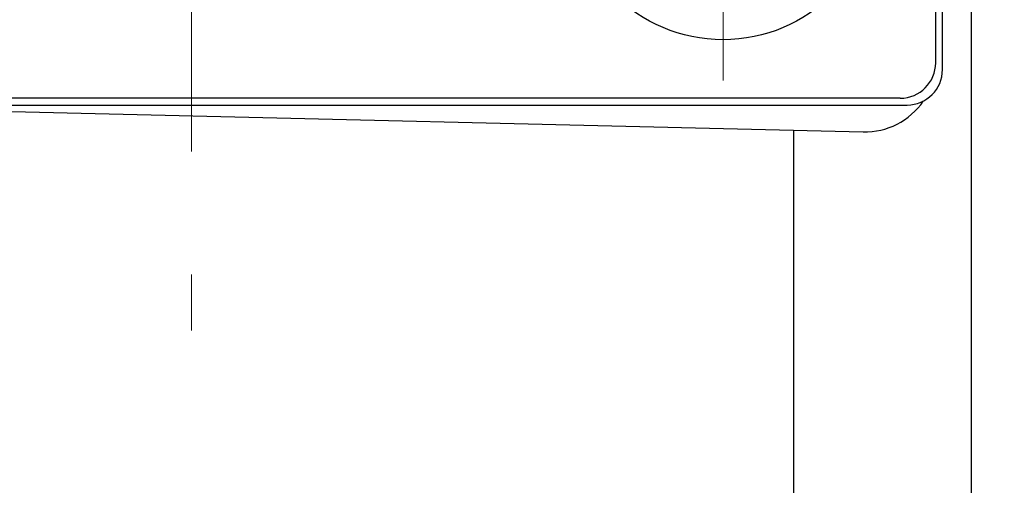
# Model space of a CAD drawing. Header units: millimetres. Extents: x 0 to 1300, y 0 to 891.
# Tile 22 of 127: x 589 to 617, y 253 to 266. Entities that reach past the tile are written whole.
import ezdxf

# ---------------------------------------------------------------- set-up
doc = ezdxf.new("R2010")
doc.units = ezdxf.units.MM
doc.header["$LTSCALE"] = 0.545669
doc.linetypes.add('CENTER', pattern=[50.8, 31.75, -6.35, 6.35, -6.35])
doc.layers.add('NoLayerName_001', color=7, linetype='Continuous')

# ---------------------------------------------------------------- blocks, each defined once
blk = doc.blocks.new('DIM_0002')
at = {"color": 3, "linetype": 'Continuous', "lineweight": 13}
blk.add_arc((52.31, 53.426), 52.31, 345, 255, dxfattribs=at)

msp = doc.modelspace()

# ---------------------------------------------------------------- linework, layer by layer
at = {"layer": 'NoLayerName_001', "color": 7, "linetype": 'Continuous', "lineweight": 25}
for p, q in [((615.877, 374.922), (615.877, 194.922)), ((615.877, 374.422), (615.877, 195.422)), ((614.877, 264.9702), (614.877, 304.8738)), ((580.941, 263.73), (612.8294, 262.9707)), ((610.877, 249.8347), (610.877, 263.0172))]:
    msp.add_line(p, q, dxfattribs=at)
at = {"layer": 'NoLayerName_001', "color": 4, "linetype": 'CENTER', "lineweight": 13}
msp.add_line((593.877, 307.4587), (593.877, 257.3646), dxfattribs=at)
at = {"layer": 'NoLayerName_001', "color": 110, "linetype": 'Continuous', "lineweight": 25}
for p, q in [((615.069, 264.73), (615.069, 305.114)), ((614.877, 264.922), (614.877, 304.922)), ((573.685, 263.73), (614.069, 263.73)), ((613.877, 263.922), (573.877, 263.922))]:
    msp.add_line(p, q, dxfattribs=at)
at = {"layer": 'NoLayerName_001', "color": 110, "linetype": 'CENTER', "lineweight": 13}
msp.add_line((608.877, 275.422), (608.877, 264.422), dxfattribs=at)
at = {"layer": 'NoLayerName_001', "color": 110, "linetype": 'Continuous', "lineweight": 25}
msp.add_circle((608.877, 269.922), 4.35, dxfattribs=at)
for centre in [(613.877, 264.922), (614.069, 264.73)]:
    msp.add_arc(centre, 1, 270, 0, dxfattribs=at)
at = {"layer": 'NoLayerName_001', "color": 7, "linetype": 'Continuous', "lineweight": 25}
msp.add_arc((612.877, 264.9702), 2, 268.63607, 325.64899, dxfattribs=at)

# ---------------------------------------------------------------- block references
at = {"layer": 'NoLayerName_001', "color": 3, "linetype": 'Continuous', "lineweight": 13}
msp.add_blockref('DIM_0002', (541.5667, 231.4964), dxfattribs=at)

doc.saveas('drawing.dxf')
